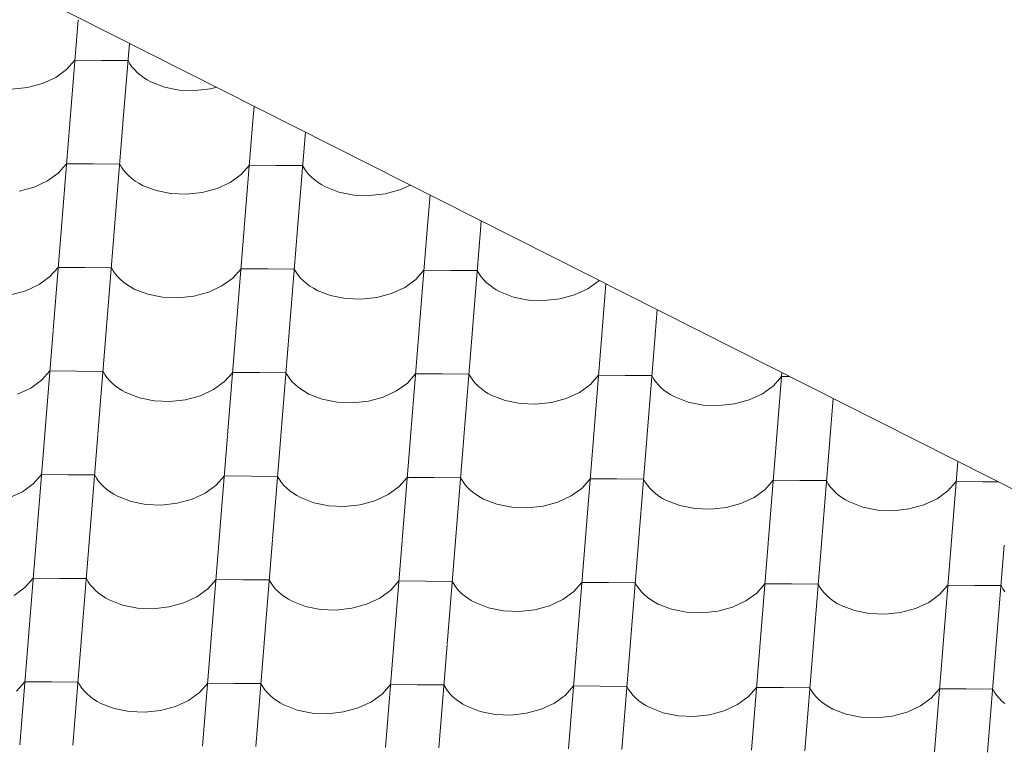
# Model space of a CAD drawing. Header units: millimetres. Extents: x -124639 to 133188, y -48358 to 76648.
# Tile 43 of 49: x 9172 to 10058, y 7565 to 8218. Entities that reach past the tile are written whole.
import ezdxf

# ---------------------------------------------------------------- set-up
doc = ezdxf.new("R2010")
doc.units = ezdxf.units.MM
doc.header["$MEASUREMENT"] = 0
doc.layers.add('Konstrukce - střechy a skořepiny', color=7, linetype='Continuous')
doc.layers.add('Výplně - Povrchové', color=7, linetype='Continuous')

# ---------------------------------------------------------------- blocks, each defined once
blk = doc.blocks.new('*X2')
at = {"layer": 'Výplně - Povrchové', "color": 7, "linetype": 'Continuous', "lineweight": 13}
for p, q in [((9224.45, 8217.8), (9216.98, 8124.85)), ((9270.73, 8196.82), (9264.91, 8124.48)), ((9214.21, 8173.17), (9221.54, 8181.53)), ((9245.5, 8181.35), (9221.54, 8181.53)), ((9269.47, 8181.17), (9245.5, 8181.35)), ((9269.47, 8181.17), (9271.06, 8178.35)), ((9204.34, 8166.05), (9214.21, 8173.17)), ((9271.06, 8178.35), (9272.96, 8175.63)), ((9272.96, 8175.63), (9275.15, 8173.02)), ((9275.15, 8173.02), (9277.63, 8170.53)), ((9277.63, 8170.53), (9280.38, 8168.17)), ((9192.43, 8160.53), (9204.34, 8166.05)), ((9280.38, 8168.17), (9283.38, 8165.96)), ((9283.38, 8165.96), (9286.62, 8163.91)), ((9286.62, 8163.91), (9290.09, 8162.03)), ((9290.09, 8162.03), (9302.13, 8157.35)), ((9165.02, 8155.33), (9179.1, 8156.9)), ((9179.1, 8156.9), (9192.43, 8160.53)), ((9302.13, 8157.35), (9315.56, 8154.65)), ((9315.56, 8154.65), (9329.67, 8154.07)), ((9329.67, 8154.07), (9343.75, 8155.64)), ((9343.75, 8155.64), (9349.28, 8157.15)), ((9382.95, 8140.14), (9381.62, 8123.59)), ((9216.95, 8124.52), (9209.47, 8031.57)), ((9264.88, 8124.15), (9257.41, 8031.2)), ((9381.59, 8123.25), (9374.12, 8030.31)), ((9429.04, 8116.86), (9422.05, 8029.94)), ((9206.7, 8079.89), (9214.03, 8088.25)), ((9238, 8088.07), (9214.03, 8088.25)), ((9261.96, 8087.89), (9238, 8088.07)), ((9261.96, 8087.89), (9263.56, 8085.07)), ((9263.56, 8085.07), (9265.46, 8082.35)), ((9265.46, 8082.35), (9267.65, 8079.74)), ((9371.35, 8078.63), (9378.68, 8086.99)), ((9402.64, 8086.81), (9378.68, 8086.99)), ((9426.61, 8086.62), (9402.64, 8086.81)), ((9426.61, 8086.62), (9428.2, 8083.81)), ((9428.2, 8083.81), (9430.1, 8081.09)), ((9196.83, 8072.77), (9206.7, 8079.89)), ((9267.65, 8079.74), (9270.13, 8077.25)), ((9270.13, 8077.25), (9272.88, 8074.89)), ((9272.88, 8074.89), (9275.88, 8072.68)), ((9361.48, 8071.51), (9371.35, 8078.63)), ((9430.1, 8081.09), (9432.3, 8078.48)), ((9432.3, 8078.48), (9434.77, 8075.98)), ((9434.77, 8075.98), (9437.52, 8073.63)), ((9437.52, 8073.63), (9440.52, 8071.42)), ((9171.6, 8063.62), (9184.93, 8067.25)), ((9184.93, 8067.25), (9196.83, 8072.77)), ((9275.88, 8072.68), (9279.12, 8070.63)), ((9279.12, 8070.63), (9282.58, 8068.75)), ((9282.58, 8068.75), (9294.63, 8064.07)), ((9294.63, 8064.07), (9308.05, 8061.37)), ((9336.24, 8062.36), (9349.58, 8065.99)), ((9349.58, 8065.99), (9361.48, 8071.51)), ((9440.52, 8071.42), (9443.76, 8069.37)), ((9443.76, 8069.37), (9447.23, 8067.49)), ((9447.23, 8067.49), (9459.28, 8062.81)), ((9500.89, 8061.09), (9514.22, 8064.73)), ((9514.22, 8064.73), (9523.63, 8069.09)), ((9308.05, 8061.37), (9322.16, 8060.79)), ((9322.16, 8060.79), (9336.24, 8062.36)), ((9459.28, 8062.81), (9472.7, 8060.11)), ((9472.7, 8060.11), (9486.81, 8059.53)), ((9486.81, 8059.53), (9500.89, 8061.09)), ((9541.27, 8060.18), (9538.76, 8029.05)), ((9209.45, 8031.23), (9201.97, 7938.29)), ((9257.38, 8030.87), (9249.9, 7937.92)), ((9374.09, 8029.97), (9366.62, 7937.03)), ((9422.02, 8029.61), (9414.55, 7936.66)), ((9538.74, 8028.71), (9531.26, 7935.77)), ((9587.36, 8036.91), (9586.7, 8028.68)), ((9586.67, 8028.34), (9579.19, 7935.4)), ((9199.2, 7986.61), (9206.53, 7994.97)), ((9230.5, 7994.79), (9206.53, 7994.97)), ((9254.46, 7994.6), (9230.5, 7994.79)), ((9254.46, 7994.6), (9256.06, 7991.79)), ((9363.85, 7985.35), (9371.18, 7993.71)), ((9395.14, 7993.53), (9371.18, 7993.71)), ((9419.11, 7993.34), (9395.14, 7993.53)), ((9419.11, 7993.34), (9420.7, 7990.53)), ((9189.33, 7979.49), (9199.2, 7986.61)), ((9256.06, 7991.79), (9257.96, 7989.07)), ((9257.96, 7989.07), (9260.15, 7986.46)), ((9260.15, 7986.46), (9262.63, 7983.97)), ((9353.98, 7978.23), (9363.85, 7985.35)), ((9420.7, 7990.53), (9422.6, 7987.81)), ((9422.6, 7987.81), (9424.8, 7985.19)), ((9424.8, 7985.19), (9427.27, 7982.7)), ((9528.49, 7984.09), (9535.82, 7992.45)), ((9559.79, 7992.27), (9535.82, 7992.45)), ((9583.75, 7992.08), (9559.79, 7992.27)), ((9583.75, 7992.08), (9585.35, 7989.27)), ((9585.35, 7989.27), (9587.25, 7986.55)), ((9587.25, 7986.55), (9589.44, 7983.93)), ((9177.43, 7973.97), (9189.33, 7979.49)), ((9262.63, 7983.97), (9265.37, 7981.61)), ((9265.37, 7981.61), (9268.38, 7979.4)), ((9268.38, 7979.4), (9271.62, 7977.35)), ((9271.62, 7977.35), (9275.08, 7975.47)), ((9275.08, 7975.47), (9287.13, 7970.79)), ((9342.07, 7972.71), (9353.98, 7978.23)), ((9427.27, 7982.7), (9430.02, 7980.35)), ((9430.02, 7980.35), (9433.02, 7978.14)), ((9433.02, 7978.14), (9436.26, 7976.09)), ((9436.26, 7976.09), (9439.73, 7974.21)), ((9506.72, 7971.45), (9518.62, 7976.97)), ((9518.62, 7976.97), (9528.49, 7984.09)), ((9589.44, 7983.93), (9591.92, 7981.44)), ((9591.92, 7981.44), (9594.66, 7979.09)), ((9594.66, 7979.09), (9597.67, 7976.88)), ((9597.67, 7976.88), (9600.91, 7974.83)), ((9671.36, 7970.19), (9683.27, 7975.71)), ((9683.27, 7975.71), (9693.14, 7982.83)), ((9693.14, 7982.83), (9693.53, 7983.28)), ((9699.58, 7980.23), (9695.91, 7934.5)), ((9164.1, 7970.34), (9177.43, 7973.97)), ((9287.13, 7970.79), (9300.55, 7968.09)), ((9300.55, 7968.09), (9314.66, 7967.51)), ((9314.66, 7967.51), (9328.74, 7969.07)), ((9328.74, 7969.07), (9342.07, 7972.71)), ((9439.73, 7974.21), (9451.78, 7969.53)), ((9451.78, 7969.53), (9465.2, 7966.83)), ((9465.2, 7966.83), (9479.31, 7966.25)), ((9479.31, 7966.25), (9493.39, 7967.81)), ((9493.39, 7967.81), (9506.72, 7971.45)), ((9600.91, 7974.83), (9604.37, 7972.94)), ((9604.37, 7972.94), (9616.42, 7968.26)), ((9616.42, 7968.26), (9629.84, 7965.56)), ((9658.03, 7966.55), (9671.36, 7970.19)), ((9629.84, 7965.56), (9643.95, 7964.98)), ((9643.95, 7964.98), (9658.03, 7966.55)), ((9745.67, 7956.95), (9743.84, 7934.14)), ((9201.95, 7937.95), (9194.47, 7845.01)), ((9249.88, 7937.59), (9242.4, 7844.64)), ((9366.59, 7936.69), (9359.11, 7843.75)), ((9414.52, 7936.32), (9407.05, 7843.38)), ((9531.23, 7935.43), (9523.76, 7842.48)), ((9579.17, 7935.06), (9571.69, 7842.12)), ((9695.88, 7934.17), (9688.4, 7841.22)), ((9743.81, 7933.8), (9736.34, 7840.86)), ((9191.7, 7893.33), (9199.03, 7901.69)), ((9222.99, 7901.51), (9199.03, 7901.69)), ((9246.96, 7901.32), (9222.99, 7901.51)), ((9246.96, 7901.32), (9248.56, 7898.51)), ((9248.56, 7898.51), (9250.45, 7895.79)), ((9250.45, 7895.79), (9252.65, 7893.18)), ((9356.34, 7892.07), (9363.67, 7900.43)), ((9387.64, 7900.25), (9363.67, 7900.43)), ((9411.61, 7900.06), (9387.64, 7900.25)), ((9411.61, 7900.06), (9413.2, 7897.25)), ((9413.2, 7897.25), (9415.1, 7894.53)), ((9520.99, 7890.81), (9528.32, 7899.17)), ((9552.28, 7898.98), (9528.32, 7899.17)), ((9576.25, 7898.8), (9552.28, 7898.98)), ((9576.25, 7898.8), (9577.85, 7895.99)), ((9577.85, 7895.99), (9579.74, 7893.27)), ((9685.63, 7889.55), (9692.96, 7897.91)), ((9716.93, 7897.72), (9692.96, 7897.91)), ((9740.9, 7897.54), (9716.93, 7897.72)), ((9740.9, 7897.54), (9742.49, 7894.72)), ((9850.28, 7888.29), (9857.61, 7896.64)), ((9857.9, 7900.27), (9853.05, 7839.96)), ((9865.19, 7896.59), (9857.61, 7896.64)), ((9181.83, 7886.21), (9191.7, 7893.33)), ((9252.65, 7893.18), (9255.13, 7890.68)), ((9255.13, 7890.68), (9257.87, 7888.33)), ((9257.87, 7888.33), (9260.87, 7886.12)), ((9346.47, 7884.95), (9356.34, 7892.07)), ((9415.1, 7894.53), (9417.29, 7891.91)), ((9417.29, 7891.91), (9419.77, 7889.42)), ((9419.77, 7889.42), (9422.52, 7887.07)), ((9422.52, 7887.07), (9425.52, 7884.86)), ((9511.12, 7883.69), (9520.99, 7890.81)), ((9579.74, 7893.27), (9581.94, 7890.65)), ((9581.94, 7890.65), (9584.41, 7888.16)), ((9584.41, 7888.16), (9587.16, 7885.8)), ((9675.76, 7882.43), (9685.63, 7889.55)), ((9742.49, 7894.72), (9744.39, 7892)), ((9744.39, 7892), (9746.58, 7889.39)), ((9746.58, 7889.39), (9749.06, 7886.9)), ((9749.06, 7886.9), (9751.81, 7884.54)), ((9840.41, 7881.16), (9850.28, 7888.29)), ((9169.93, 7880.69), (9181.83, 7886.21)), ((9260.87, 7886.12), (9264.12, 7884.07)), ((9264.12, 7884.07), (9267.58, 7882.19)), ((9267.58, 7882.19), (9279.63, 7877.51)), ((9321.24, 7875.79), (9334.57, 7879.43)), ((9334.57, 7879.43), (9346.47, 7884.95)), ((9425.52, 7884.86), (9428.76, 7882.81)), ((9428.76, 7882.81), (9432.23, 7880.93)), ((9432.23, 7880.93), (9444.27, 7876.24)), ((9485.88, 7874.53), (9499.22, 7878.17)), ((9499.22, 7878.17), (9511.12, 7883.69)), ((9587.16, 7885.8), (9590.16, 7883.6)), ((9590.16, 7883.6), (9593.41, 7881.54)), ((9593.41, 7881.54), (9596.87, 7879.66)), ((9596.87, 7879.66), (9608.92, 7874.98)), ((9663.86, 7876.91), (9675.76, 7882.43)), ((9751.81, 7884.54), (9754.81, 7882.33)), ((9754.81, 7882.33), (9758.05, 7880.28)), ((9758.05, 7880.28), (9761.51, 7878.4)), ((9761.51, 7878.4), (9773.56, 7873.72)), ((9828.51, 7875.65), (9840.41, 7881.16)), ((9279.63, 7877.51), (9293.05, 7874.81)), ((9293.05, 7874.81), (9307.16, 7874.23)), ((9307.16, 7874.23), (9321.24, 7875.79)), ((9444.27, 7876.24), (9457.69, 7873.54)), ((9457.69, 7873.54), (9471.81, 7872.96)), ((9471.81, 7872.96), (9485.88, 7874.53)), ((9608.92, 7874.98), (9622.34, 7872.28)), ((9622.34, 7872.28), (9636.45, 7871.7)), ((9636.45, 7871.7), (9650.53, 7873.27)), ((9650.53, 7873.27), (9663.86, 7876.91)), ((9773.56, 7873.72), (9786.98, 7871.02)), ((9786.98, 7871.02), (9801.09, 7870.44)), ((9801.09, 7870.44), (9815.17, 7872.01)), ((9815.17, 7872.01), (9828.51, 7875.65)), ((9903.99, 7876.99), (9900.98, 7839.59)), ((9194.44, 7844.67), (9186.97, 7751.73)), ((9242.37, 7844.31), (9234.9, 7751.36)), ((9359.09, 7843.41), (9351.61, 7750.47)), ((9407.02, 7843.04), (9399.54, 7750.1)), ((9523.73, 7842.15), (9516.26, 7749.2)), ((9571.66, 7841.78), (9564.19, 7748.84)), ((9688.38, 7840.89), (9680.9, 7747.94)), ((9736.31, 7840.52), (9728.83, 7747.58)), ((9853.02, 7839.63), (9845.55, 7746.68)), ((9900.95, 7839.26), (9893.48, 7746.31)), ((10016.22, 7820.31), (10010.19, 7745.42)), ((9184.2, 7800.05), (9191.53, 7808.41)), ((9215.49, 7808.23), (9191.53, 7808.41)), ((9239.46, 7808.04), (9215.49, 7808.23)), ((9239.46, 7808.04), (9241.05, 7805.23)), ((9348.84, 7798.79), (9356.17, 7807.15)), ((9380.14, 7806.97), (9356.17, 7807.15)), ((9174.33, 7792.93), (9184.2, 7800.05)), ((9241.05, 7805.23), (9242.95, 7802.51)), ((9242.95, 7802.51), (9245.15, 7799.89)), ((9245.15, 7799.89), (9247.62, 7797.4)), ((9338.97, 7791.67), (9348.84, 7798.79)), ((9404.1, 7806.78), (9380.14, 7806.97)), ((9404.1, 7806.78), (9405.7, 7803.97)), ((9405.7, 7803.97), (9407.6, 7801.25)), ((9407.6, 7801.25), (9409.79, 7798.63)), ((9409.79, 7798.63), (9412.27, 7796.14)), ((9513.49, 7797.53), (9520.82, 7805.89)), ((9544.78, 7805.7), (9520.82, 7805.89)), ((9568.75, 7805.52), (9544.78, 7805.7)), ((9568.75, 7805.52), (9570.34, 7802.71)), ((9570.34, 7802.71), (9572.24, 7799.98)), ((9572.24, 7799.98), (9574.44, 7797.37)), ((9678.13, 7796.27), (9685.46, 7804.63)), ((9709.43, 7804.44), (9685.46, 7804.63)), ((9733.39, 7804.26), (9709.43, 7804.44)), ((9733.39, 7804.26), (9734.99, 7801.44)), ((9734.99, 7801.44), (9736.89, 7798.72)), ((9736.89, 7798.72), (9739.08, 7796.11)), ((9842.78, 7795), (9850.11, 7803.36)), ((9874.07, 7803.18), (9850.11, 7803.36)), ((9898.04, 7803), (9874.07, 7803.18)), ((9898.04, 7803), (9899.63, 7800.18)), ((9899.63, 7800.18), (9901.53, 7797.46)), ((10007.42, 7793.74), (10014.75, 7802.1)), ((10038.72, 7801.92), (10014.75, 7802.1)), ((10052.85, 7801.81), (10038.72, 7801.92)), ((9162.42, 7787.41), (9174.33, 7792.93)), ((9247.62, 7797.4), (9250.37, 7795.05)), ((9250.37, 7795.05), (9253.37, 7792.84)), ((9253.37, 7792.84), (9256.61, 7790.79)), ((9256.61, 7790.79), (9260.08, 7788.91)), ((9327.07, 7786.15), (9338.97, 7791.67)), ((9412.27, 7796.14), (9415.01, 7793.79)), ((9415.01, 7793.79), (9418.02, 7791.58)), ((9418.02, 7791.58), (9421.26, 7789.53)), ((9421.26, 7789.53), (9424.72, 7787.64)), ((9491.71, 7784.89), (9503.62, 7790.41)), ((9503.62, 7790.41), (9513.49, 7797.53)), ((9574.44, 7797.37), (9576.91, 7794.88)), ((9576.91, 7794.88), (9579.66, 7792.52)), ((9579.66, 7792.52), (9582.66, 7790.31)), ((9582.66, 7790.31), (9585.9, 7788.26)), ((9668.26, 7789.15), (9678.13, 7796.27)), ((9739.08, 7796.11), (9741.56, 7793.62)), ((9741.56, 7793.62), (9744.3, 7791.26)), ((9744.3, 7791.26), (9747.31, 7789.05)), ((9832.91, 7787.88), (9842.78, 7795)), ((9901.53, 7797.46), (9903.73, 7794.85)), ((9903.73, 7794.85), (9906.2, 7792.36)), ((9906.2, 7792.36), (9908.95, 7790)), ((9908.95, 7790), (9911.95, 7787.79)), ((9997.55, 7786.62), (10007.42, 7793.74)), ((9260.08, 7788.91), (9272.13, 7784.23)), ((9272.13, 7784.23), (9285.55, 7781.53)), ((9285.55, 7781.53), (9299.66, 7780.94)), ((9299.66, 7780.94), (9313.74, 7782.51)), ((9313.74, 7782.51), (9327.07, 7786.15)), ((9424.72, 7787.64), (9436.77, 7782.96)), ((9436.77, 7782.96), (9450.19, 7780.26)), ((9464.3, 7779.68), (9478.38, 7781.25)), ((9478.38, 7781.25), (9491.71, 7784.89)), ((9585.9, 7788.26), (9589.37, 7786.38)), ((9589.37, 7786.38), (9601.42, 7781.7)), ((9601.42, 7781.7), (9614.84, 7779)), ((9643.03, 7779.99), (9656.36, 7783.63)), ((9656.36, 7783.63), (9668.26, 7789.15)), ((9747.31, 7789.05), (9750.55, 7787)), ((9750.55, 7787), (9754.01, 7785.12)), ((9754.01, 7785.12), (9766.06, 7780.44)), ((9807.67, 7778.73), (9821, 7782.36)), ((9821, 7782.36), (9832.91, 7787.88)), ((9911.95, 7787.79), (9915.19, 7785.74)), ((9915.19, 7785.74), (9918.66, 7783.86)), ((9918.66, 7783.86), (9930.71, 7779.18)), ((9972.32, 7777.47), (9985.65, 7781.1)), ((9985.65, 7781.1), (9997.55, 7786.62)), ((9450.19, 7780.26), (9464.3, 7779.68)), ((9614.84, 7779), (9628.95, 7778.42)), ((9628.95, 7778.42), (9643.03, 7779.99)), ((9766.06, 7780.44), (9779.48, 7777.74)), ((9779.48, 7777.74), (9793.59, 7777.16)), ((9793.59, 7777.16), (9807.67, 7778.73)), ((9930.71, 7779.18), (9944.13, 7776.48)), ((9944.13, 7776.48), (9958.24, 7775.9)), ((9958.24, 7775.9), (9972.32, 7777.47)), ((9186.94, 7751.39), (9179.47, 7658.45)), ((9234.87, 7751.02), (9227.4, 7658.08)), ((9351.59, 7750.13), (9344.11, 7657.18)), ((9399.52, 7749.76), (9392.04, 7656.82)), ((9516.23, 7748.87), (9508.76, 7655.92)), ((9564.16, 7748.5), (9556.69, 7655.56)), ((9680.88, 7747.61), (9673.4, 7654.66)), ((9728.81, 7747.24), (9721.33, 7654.29)), ((9845.52, 7746.35), (9838.05, 7653.4)), ((9893.45, 7745.98), (9885.98, 7653.03)), ((10010.17, 7745.08), (10002.69, 7652.14)), ((10058.1, 7744.72), (10050.62, 7651.77)), ((9176.69, 7706.77), (9184.02, 7715.13)), ((9207.99, 7714.95), (9184.02, 7715.13)), ((9231.96, 7714.76), (9207.99, 7714.95)), ((9231.96, 7714.76), (9233.55, 7711.95)), ((9233.55, 7711.95), (9235.45, 7709.23)), ((9341.34, 7705.51), (9348.67, 7713.87)), ((9372.64, 7713.68), (9348.67, 7713.87)), ((9396.6, 7713.5), (9372.64, 7713.68)), ((9396.6, 7713.5), (9398.2, 7710.69)), ((9398.2, 7710.69), (9400.1, 7707.97)), ((9505.98, 7704.25), (9513.31, 7712.61)), ((9537.28, 7712.42), (9513.31, 7712.61)), ((9561.25, 7712.24), (9537.28, 7712.42)), ((9561.25, 7712.24), (9562.84, 7709.42)), ((9670.63, 7702.99), (9677.96, 7711.34)), ((9701.92, 7711.16), (9677.96, 7711.34)), ((9725.89, 7710.98), (9701.92, 7711.16)), ((9725.89, 7710.98), (9727.49, 7708.16)), ((9835.27, 7701.72), (9842.6, 7710.08)), ((9866.57, 7709.9), (9842.6, 7710.08)), ((9890.54, 7709.72), (9866.57, 7709.9)), ((9890.54, 7709.72), (9892.13, 7706.9)), ((9166.83, 7699.65), (9176.69, 7706.77)), ((9235.45, 7709.23), (9237.64, 7706.61)), ((9237.64, 7706.61), (9240.12, 7704.12)), ((9240.12, 7704.12), (9242.87, 7701.77)), ((9242.87, 7701.77), (9245.87, 7699.56)), ((9331.47, 7698.39), (9341.34, 7705.51)), ((9400.1, 7707.97), (9402.29, 7705.35)), ((9402.29, 7705.35), (9404.77, 7702.86)), ((9404.77, 7702.86), (9407.51, 7700.5)), ((9496.12, 7697.13), (9505.98, 7704.25)), ((9562.84, 7709.42), (9564.74, 7706.7)), ((9564.74, 7706.7), (9566.93, 7704.09)), ((9566.93, 7704.09), (9569.41, 7701.6)), ((9569.41, 7701.6), (9572.16, 7699.24)), ((9660.76, 7695.86), (9670.63, 7702.99)), ((9727.49, 7708.16), (9729.38, 7705.44)), ((9729.38, 7705.44), (9731.58, 7702.83)), ((9731.58, 7702.83), (9734.06, 7700.34)), ((9825.41, 7694.6), (9835.27, 7701.72)), ((9892.13, 7706.9), (9894.03, 7704.18)), ((9894.03, 7704.18), (9896.22, 7701.57)), ((9896.22, 7701.57), (9898.7, 7699.08)), ((9999.92, 7700.46), (10007.25, 7708.82)), ((10031.21, 7708.64), (10007.25, 7708.82)), ((10055.18, 7708.45), (10031.21, 7708.64)), ((10055.18, 7708.45), (10056.78, 7705.64)), ((10056.78, 7705.64), (10058.67, 7702.92)), ((9245.87, 7699.56), (9249.11, 7697.51)), ((9249.11, 7697.51), (9252.58, 7695.62)), ((9252.58, 7695.62), (9264.62, 7690.94)), ((9306.24, 7689.23), (9319.57, 7692.87)), ((9319.57, 7692.87), (9331.47, 7698.39)), ((9407.51, 7700.5), (9410.51, 7698.3)), ((9410.51, 7698.3), (9413.76, 7696.24)), ((9413.76, 7696.24), (9417.22, 7694.36)), ((9417.22, 7694.36), (9429.27, 7689.68)), ((9484.21, 7691.61), (9496.12, 7697.13)), ((9572.16, 7699.24), (9575.16, 7697.03)), ((9575.16, 7697.03), (9578.4, 7694.98)), ((9578.4, 7694.98), (9581.87, 7693.1)), ((9581.87, 7693.1), (9593.91, 7688.42)), ((9648.86, 7690.34), (9660.76, 7695.86)), ((9734.06, 7700.34), (9736.8, 7697.98)), ((9736.8, 7697.98), (9739.8, 7695.77)), ((9739.8, 7695.77), (9743.05, 7693.72)), ((9743.05, 7693.72), (9746.51, 7691.84)), ((9813.5, 7689.08), (9825.41, 7694.6)), ((9898.7, 7699.08), (9901.45, 7696.72)), ((9901.45, 7696.72), (9904.45, 7694.51)), ((9904.45, 7694.51), (9907.69, 7692.46)), ((9907.69, 7692.46), (9911.16, 7690.58)), ((9978.15, 7687.82), (9990.05, 7693.34)), ((9990.05, 7693.34), (9999.92, 7700.46)), ((9264.62, 7690.94), (9278.05, 7688.24)), ((9278.05, 7688.24), (9292.16, 7687.66)), ((9292.16, 7687.66), (9306.24, 7689.23)), ((9429.27, 7689.68), (9442.69, 7686.98)), ((9442.69, 7686.98), (9456.8, 7686.4)), ((9456.8, 7686.4), (9470.88, 7687.97)), ((9470.88, 7687.97), (9484.21, 7691.61)), ((9593.91, 7688.42), (9607.34, 7685.72)), ((9607.34, 7685.72), (9621.45, 7685.14)), ((9621.45, 7685.14), (9635.53, 7686.71)), ((9635.53, 7686.71), (9648.86, 7690.34)), ((9746.51, 7691.84), (9758.56, 7687.16)), ((9758.56, 7687.16), (9771.98, 7684.46)), ((9771.98, 7684.46), (9786.09, 7683.88)), ((9786.09, 7683.88), (9800.17, 7685.45)), ((9800.17, 7685.45), (9813.5, 7689.08)), ((9911.16, 7690.58), (9923.2, 7685.9)), ((9923.2, 7685.9), (9936.62, 7683.2)), ((9936.62, 7683.2), (9950.74, 7682.62)), ((9950.74, 7682.62), (9964.82, 7684.19)), ((9964.82, 7684.19), (9978.15, 7687.82)), ((9179.44, 7658.11), (9171.96, 7565.17)), ((9227.37, 7657.74), (9219.9, 7564.8)), ((9344.08, 7656.85), (9336.61, 7563.9)), ((9392.02, 7656.48), (9384.54, 7563.54)), ((9508.73, 7655.59), (9501.25, 7562.64)), ((9556.66, 7655.22), (9549.19, 7562.27)), ((9673.37, 7654.33), (9665.9, 7561.38)), ((9721.31, 7653.96), (9713.83, 7561.01)), ((9838.02, 7653.06), (9830.54, 7560.12)), ((9885.95, 7652.7), (9878.47, 7559.75)), ((10002.66, 7651.8), (9995.19, 7558.86)), ((10050.59, 7651.44), (10043.12, 7558.49)), ((9169.19, 7613.49), (9176.52, 7621.85)), ((9200.49, 7621.66), (9176.52, 7621.85)), ((9224.45, 7621.48), (9200.49, 7621.66)), ((9224.45, 7621.48), (9226.05, 7618.67)), ((9226.05, 7618.67), (9227.95, 7615.95)), ((9227.95, 7615.95), (9230.14, 7613.33)), ((9230.14, 7613.33), (9232.62, 7610.84)), ((9323.97, 7605.11), (9333.84, 7612.23)), ((9333.84, 7612.23), (9341.17, 7620.59)), ((9365.13, 7620.4), (9341.17, 7620.59)), ((9389.1, 7620.22), (9365.13, 7620.4)), ((9389.1, 7620.22), (9390.69, 7617.41)), ((9390.69, 7617.41), (9392.59, 7614.68)), ((9392.59, 7614.68), (9394.79, 7612.07)), ((9498.48, 7610.97), (9505.81, 7619.33)), ((9529.78, 7619.14), (9505.81, 7619.33)), ((9553.74, 7618.96), (9529.78, 7619.14)), ((9553.74, 7618.96), (9555.34, 7616.14)), ((9555.34, 7616.14), (9557.24, 7613.42)), ((9557.24, 7613.42), (9559.43, 7610.81)), ((9663.13, 7609.7), (9670.46, 7618.06)), ((9694.42, 7617.88), (9670.46, 7618.06)), ((9718.39, 7617.7), (9694.42, 7617.88)), ((9718.39, 7617.7), (9719.98, 7614.88)), ((9719.98, 7614.88), (9721.88, 7612.16)), ((9721.88, 7612.16), (9724.08, 7609.55)), ((9827.77, 7608.44), (9835.1, 7616.8)), ((9859.07, 7616.62), (9835.1, 7616.8)), ((9883.03, 7616.43), (9859.07, 7616.62)), ((9883.03, 7616.43), (9884.63, 7613.62)), ((9884.63, 7613.62), (9886.53, 7610.9)), ((9992.42, 7607.18), (9999.75, 7615.54)), ((10023.71, 7615.36), (9999.75, 7615.54)), ((10047.68, 7615.17), (10023.71, 7615.36)), ((10047.68, 7615.17), (10049.27, 7612.36)), ((10049.27, 7612.36), (10051.17, 7609.64)), ((9232.62, 7610.84), (9235.37, 7608.49)), ((9235.37, 7608.49), (9238.37, 7606.28)), ((9238.37, 7606.28), (9241.61, 7604.23)), ((9241.61, 7604.23), (9245.07, 7602.34)), ((9312.07, 7599.59), (9323.97, 7605.11)), ((9394.79, 7612.07), (9397.26, 7609.58)), ((9397.26, 7609.58), (9400.01, 7607.22)), ((9400.01, 7607.22), (9403.01, 7605.01)), ((9403.01, 7605.01), (9406.25, 7602.96)), ((9476.71, 7598.33), (9488.61, 7603.84)), ((9488.61, 7603.84), (9498.48, 7610.97)), ((9559.43, 7610.81), (9561.91, 7608.32)), ((9561.91, 7608.32), (9564.65, 7605.96)), ((9564.65, 7605.96), (9567.66, 7603.75)), ((9567.66, 7603.75), (9570.9, 7601.7)), ((9653.26, 7602.58), (9663.13, 7609.7)), ((9724.08, 7609.55), (9726.55, 7607.06)), ((9726.55, 7607.06), (9729.3, 7604.7)), ((9729.3, 7604.7), (9732.3, 7602.49)), ((9817.9, 7601.32), (9827.77, 7608.44)), ((9886.53, 7610.9), (9888.72, 7608.29)), ((9888.72, 7608.29), (9891.2, 7605.8)), ((9891.2, 7605.8), (9893.94, 7603.44)), ((9893.94, 7603.44), (9896.95, 7601.23)), ((9982.55, 7600.06), (9992.42, 7607.18)), ((10051.17, 7609.64), (10053.37, 7607.02)), ((10053.37, 7607.02), (10055.84, 7604.53)), ((10055.84, 7604.53), (10058.59, 7602.18)), ((9245.07, 7602.34), (9257.12, 7597.66)), ((9257.12, 7597.66), (9270.54, 7594.96)), ((9270.54, 7594.96), (9284.65, 7594.38)), ((9284.65, 7594.38), (9298.73, 7595.95)), ((9298.73, 7595.95), (9312.07, 7599.59)), ((9406.25, 7602.96), (9409.72, 7601.08)), ((9409.72, 7601.08), (9421.77, 7596.4)), ((9421.77, 7596.4), (9435.19, 7593.7)), ((9449.3, 7593.12), (9463.38, 7594.69)), ((9463.38, 7594.69), (9476.71, 7598.33)), ((9570.9, 7601.7), (9574.36, 7599.82)), ((9574.36, 7599.82), (9586.41, 7595.14)), ((9586.41, 7595.14), (9599.83, 7592.44)), ((9628.02, 7593.43), (9641.35, 7597.06)), ((9641.35, 7597.06), (9653.26, 7602.58)), ((9732.3, 7602.49), (9735.54, 7600.44)), ((9735.54, 7600.44), (9739.01, 7598.56)), ((9739.01, 7598.56), (9751.06, 7593.88)), ((9792.67, 7592.17), (9806, 7595.8)), ((9806, 7595.8), (9817.9, 7601.32)), ((9896.95, 7601.23), (9900.19, 7599.18)), ((9900.19, 7599.18), (9903.65, 7597.3)), ((9903.65, 7597.3), (9915.7, 7592.62)), ((9957.31, 7590.9), (9970.64, 7594.54)), ((9970.64, 7594.54), (9982.55, 7600.06)), ((9435.19, 7593.7), (9449.3, 7593.12)), ((9599.83, 7592.44), (9613.94, 7591.86)), ((9613.94, 7591.86), (9628.02, 7593.43)), ((9751.06, 7593.88), (9764.48, 7591.18)), ((9764.48, 7591.18), (9778.59, 7590.6)), ((9778.59, 7590.6), (9792.67, 7592.17)), ((9915.7, 7592.62), (9929.12, 7589.92)), ((9929.12, 7589.92), (9943.23, 7589.34)), ((9943.23, 7589.34), (9957.31, 7590.9))]:
    blk.add_line(p, q, dxfattribs=at)
blk = doc.blocks.new('výplň_1_1', base_point=(0, 0))
at = {"layer": 'Výplně - Povrchové', "color": 7, "linetype": 'Continuous', "lineweight": 13}
blk.add_blockref('*X2', (0, 0), dxfattribs=at)

msp = doc.modelspace()

# ---------------------------------------------------------------- linework, layer by layer
at = {"layer": 'Konstrukce - střechy a skořepiny', "color": 7, "linetype": 'Continuous', "lineweight": 13}
msp.add_line((11498.23, 7071.82), (4176.18, 10769.82), dxfattribs=at)

# ---------------------------------------------------------------- block references
at = {"layer": 'Výplně - Povrchové', "color": 7, "linetype": 'Continuous', "lineweight": 13}
msp.add_blockref('výplň_1_1', (0, 0), dxfattribs=at)

doc.saveas('drawing.dxf')
